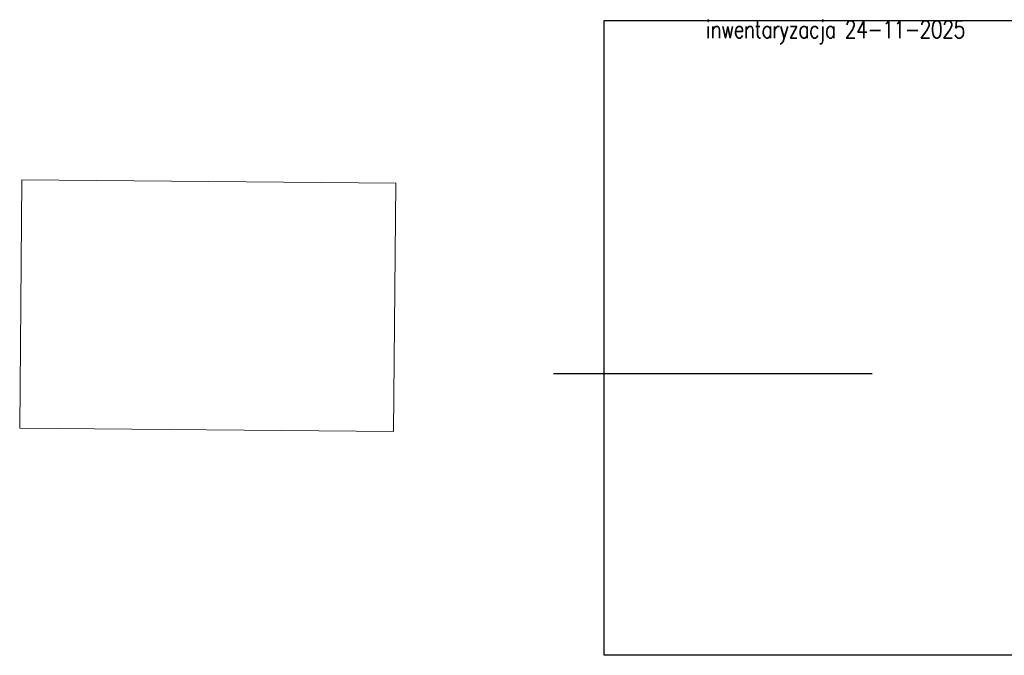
# Model space of a CAD drawing. Header units: millimetres. Extents: x 22865 to 60762, y -18816 to 15611.
# Tile 1 of 256: x 25863 to 32655, y -15364 to -10978. Entities that reach past the tile are written whole.
import ezdxf

# ---------------------------------------------------------------- set-up
doc = ezdxf.new("R2010")
doc.units = ezdxf.units.MM
doc.linetypes.add('EGUG', pattern=[1, 0.5, -0.5])
doc.layers.add('OPISY-KONCEPCJA', color=6, linetype='Continuous')
doc.layers.add('WYMIARY', color=6, linetype='Continuous')
doc.layers.add('Uzytki', color=7, linetype='EGUG', lineweight=18, true_color=0x008000)
doc.styles.add('1-50', font='simplex.shx', dxfattribs={"width": 0.8, "height": 12})
picture_1 = doc.add_image_def('image2.jpg', size_in_pixel=(3216, 2136))

msp = doc.modelspace()

# ---------------------------------------------------------------- linework, layer by layer
at = {"layer": 'WYMIARY', "color": 5, "ltscale": 0.2}
msp.add_line((31744.17, -13421.25), (29545.88, -13421.25), dxfattribs=at)
at = {"layer": 'WYMIARY', "ltscale": 0.2}
msp.add_lwpolyline([(29895.74, -10984.56), (49905.31, -10984.56), (49905.31, -15363.85), (29895.74, -15363.85)], close=True, dxfattribs=at)

# ---------------------------------------------------------------- texts
at = {"layer": 'OPISY-KONCEPCJA', "color": 2, "ltscale": 20, "insert": (30596.51, -10985.04, 0), "char_height": 105.2009, "width": 2812.7651, "attachment_point": 1, "style": '1-50'}
msp.add_mtext('{\\T0.95;\\H1.140674x;inwentaryzacja 24-11-2025\\P\\P\\H0.8x;\\P\\H1.011572x;\\P\\H1.083x;\\C4; }', dxfattribs=at)

# ---------------------------------------------------------------- pictures from other files: only their frames are drawn
at = {"layer": 'Uzytki', "ltscale": 0.2}
image = msp.add_image(picture_1, insert=(28456.69, -12105.78), size_in_units=(2578.88, 1712.84), rotation=179.487424, dxfattribs=dict(at, brightness=67))
image.dxf.flags = 7

doc.saveas('drawing.dxf')
